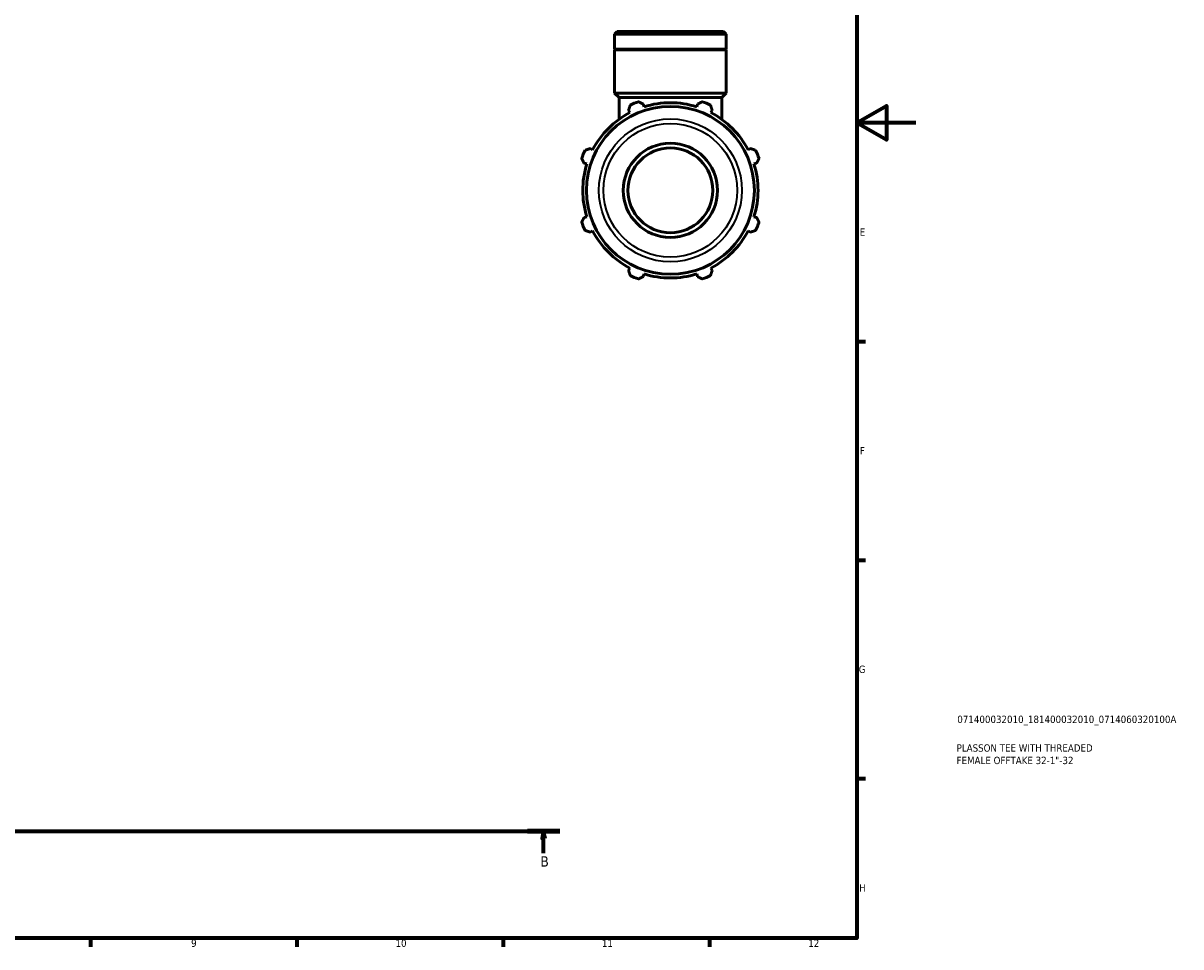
# Model space of a CAD drawing. Header units: millimetres. Extents: x 0 to 931, y 0 to 945.
# Tile 3 of 5: x 538 to 931, y 17 to 331. Entities that reach past the tile are written whole.
import ezdxf

# ---------------------------------------------------------------- set-up
doc = ezdxf.new("R2010")
doc.units = ezdxf.units.MM
doc.linetypes.add('CHAIN', pattern=[0.7087, 0.4724, -0.0591, 0.1181, -0.0591])
for name, color, linetype, lineweight in [('Border (ISO)', 7, 'Continuous', 70), ('Section Line (ISO)', 7, 'CHAIN', 70), ('Title (ISO)', 7, 'Continuous', 50), ('Visible (ISO)', 7, 'Continuous', 50), ('Visible Narrow (ISO)', 7, 'Continuous', 35)]:
    doc.layers.add(name, color=color, linetype=linetype, lineweight=lineweight)
doc.styles.add('Label Text (ISO)', font='tahoma.ttf')
doc.styles.add('Note Text (ISO)', font='tahoma.ttf')

# ---------------------------------------------------------------- blocks, each defined once
blk = doc.blocks.new('Borders Default Border')
at = {"layer": 'Border (ISO)'}
for p, q in [((821, 222.75), (823.9, 222.75)), ((821, 148.5), (823.9, 148.5)), ((821, 74.25), (823.9, 74.25)), ((560.67, 20), (560.67, 17.1)), ((630.75, 20), (630.75, 17.1)), ((700.83, 20), (700.83, 17.1)), ((770.92, 20), (770.92, 17.1))]:
    blk.add_line(p, q, dxfattribs=at)
at = {"layer": 'Border (ISO)', "flags": 128}
for points in [[(20, 20), (20, 574), (821, 574), (821, 20), (20, 20)], [(841, 297), (821, 297), (831, 302.77), (831, 291.23), (821, 297)]]:
    blk.add_lwpolyline(points, dxfattribs=at)
at = {"layer": 'Border (ISO)', "color": 232, "true_color": 0xca0064, "char_height": 2.5, "attachment_point": 7, "style": 'Note Text (ISO)'}
for s, insert in [('E', (821.94, 258.63)), ('F', (822, 184.38)), ('G', (821.61, 110.08)), ('H', (821.74, 35.88)), ('9', (594.88, 17.05)), ('10', (664.29, 17.05)), ('11', (734.37, 17.1)), ('12', (804.46, 17.1))]:
    blk.add_mtext(s, dxfattribs=dict(at, insert=insert))
blk = doc.blocks.new('Title Blocks ISO')
at = {"layer": 'Title (ISO)', "color": 232, "true_color": 0xca0064, "style": 'Note Text (ISO)'}
for tag, p in [('PART_NUMBER_001', (34.08, 73.13)), ('DESCRIPTION_001', (33.84, 63.4)), ('DESCRIPTION_002', (33.84, 59.18))]:
    blk.add_attdef(tag, p, '', height=2.5, dxfattribs=at)
blk = doc.blocks.new('2dTransSection0')
at = {"layer": 'Section Line (ISO)', "linetype": 'CHAIN'}
blk.add_line((262.02, 56.35), (720.06, 56.35), dxfattribs=at)
at = {"layer": 'Section Line (ISO)', "linetype": 'Continuous', "lineweight": 140}
blk.add_line((709.1, 56.35), (720.06, 56.35), dxfattribs=at)
at = {"layer": 'Section Line (ISO)', "linetype": 'Continuous'}
for p, q in [((714.58, 56.35), (714.08, 53.85)), ((714.58, 53.85), (714.58, 56.35)), ((715.08, 53.85), (714.58, 56.35)), ((714.08, 53.85), (715.08, 53.85)), ((714.58, 48.93), (714.58, 53.85))]:
    blk.add_line(p, q, dxfattribs=at)
at = {"layer": 'Section Line (ISO)', "linetype": 'Continuous', "flags": 128}
blk.add_lwpolyline([(715.08, 53.85), (714.58, 56.35), (714.08, 53.85), (715.08, 53.85)], dxfattribs=at)
at = {"layer": 'Section Line (ISO)'}
blk.add_solid([(715.08, 53.85), (714.58, 56.35), (714.08, 53.85), (715.08, 53.85)], dxfattribs=at)
at = {"layer": 'Section Line (ISO)', "insert": (713.51, 44.35), "char_height": 3.5, "attachment_point": 7, "style": 'Label Text (ISO)'}
blk.add_mtext('B', dxfattribs=at)

msp = doc.modelspace()

# ---------------------------------------------------------------- linework, layer by layer
at = {"layer": 'Visible (ISO)'}
for p, q in [((739.618, 328.072), (738.709, 327.163)), ((776.573, 327.163), (738.709, 327.163)), ((738.709, 322.072), (738.709, 327.163)), ((739.618, 328.072), (775.664, 328.072)), ((775.664, 328.072), (776.573, 327.163)), ((776.573, 322.072), (776.573, 327.163)), ((776.573, 322.072), (738.709, 322.072)), ((739.009, 321.772), (738.709, 322.072)), ((776.573, 321.772), (738.709, 321.772)), ((738.709, 307.072), (738.709, 321.772)), ((776.273, 321.772), (776.573, 322.072)), ((776.573, 307.072), (776.573, 321.772)), ((776.573, 307.072), (738.709, 307.072)), ((740.224, 305.557), (738.709, 307.072)), ((775.058, 305.557), (776.573, 307.072)), ((775.058, 305.557), (740.224, 305.557)), ((740.224, 298.203), (740.224, 305.557)), ((748.692, 302.454), (748.403, 303.37)), ((766.879, 303.37), (766.59, 302.454)), ((775.058, 298.203), (775.058, 305.557)), ((743.456, 301.321), (743.899, 300.469)), ((771.383, 300.469), (771.826, 301.321)), ((731.243, 287.813), (730.392, 288.257)), ((784.89, 288.257), (784.038, 287.813)), ((728.343, 283.309), (729.258, 283.021)), ((786.023, 283.021), (786.939, 283.309)), ((729.258, 265.123), (728.343, 264.834)), ((786.939, 264.834), (786.023, 265.123)), ((730.392, 259.887), (731.243, 260.33)), ((784.038, 260.33), (784.89, 259.887)), ((743.899, 247.674), (743.456, 246.823)), ((748.403, 244.774), (748.692, 245.689)), ((766.59, 245.689), (766.879, 244.774)), ((771.826, 246.823), (771.383, 247.674))]:
    msp.add_line(p, q, dxfattribs=at)
for radius in [28.515, 16, 14.4]:
    msp.add_circle((757.641, 274.072), radius, dxfattribs=at)
for radius, start, end in [(32, 109.79198, 115.20802), (29.76, 72.5, 107.5), (32, 64.79198, 70.20802), (29.76, 117.5, 152.5), (29.76, 27.5, 62.5), (32, 154.79198, 160.20802), (32, 19.79198, 25.20802), (29.76, 162.5, 197.5), (29.76, 342.5, 17.5), (32, 199.79198, 205.20802), (29.76, 207.5, 242.5), (29.76, 297.5, 332.5), (32, 334.79198, 340.20802), (32, 244.79198, 250.20802), (29.76, 252.5, 287.5), (32, 289.79198, 295.20802)]:
    msp.add_arc((757.641, 274.072), radius, start, end, dxfattribs=at)
for points, weights in [([(743.456, 301.321), (743.728, 302.155), (744.012, 303.024)], [1.0015891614, 1.00120300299, 1]), ([(746.805, 304.181), (747.621, 303.767), (748.403, 303.37)], [1, 1.00120300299, 1.0015891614]), ([(766.879, 303.37), (767.661, 303.767), (768.476, 304.181)], [1.0015891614, 1.00120300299, 1]), ([(771.27, 303.024), (771.554, 302.155), (771.826, 301.321)], [1, 1.00120300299, 1.0015891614]), ([(728.688, 287.701), (729.557, 287.984), (730.392, 288.257)], [1, 1.00120300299, 1.0015891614]), ([(784.89, 288.257), (785.724, 287.984), (786.593, 287.701)], [1.0015891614, 1.00120300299, 1]), ([(728.343, 283.309), (727.945, 284.092), (727.531, 284.907)], [1.0015891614, 1.00120300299, 1]), ([(787.751, 284.907), (787.337, 284.092), (786.939, 283.309)], [1, 1.00120300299, 1.0015891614]), ([(727.531, 263.236), (727.945, 264.052), (728.343, 264.834)], [1, 1.00120300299, 1.0015891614]), ([(786.939, 264.834), (787.337, 264.052), (787.751, 263.236)], [1.0015891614, 1.00120300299, 1]), ([(730.392, 259.887), (729.557, 260.159), (728.688, 260.443)], [1.0015891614, 1.00120300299, 1]), ([(786.593, 260.443), (785.724, 260.159), (784.89, 259.887)], [1, 1.00120300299, 1.0015891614]), ([(744.012, 245.119), (743.728, 245.988), (743.456, 246.823)], [1, 1.00120300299, 1.0015891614]), ([(748.403, 244.774), (747.621, 244.376), (746.805, 243.962)], [1.0015891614, 1.00120300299, 1]), ([(768.476, 243.962), (767.661, 244.376), (766.879, 244.774)], [1, 1.00120300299, 1.0015891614]), ([(771.826, 246.823), (771.554, 245.988), (771.27, 245.119)], [1.0015891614, 1.00120300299, 1])]:
    msp.add_rational_spline(points, weights, degree=2, dxfattribs=at)
at = {"layer": 'Visible Narrow (ISO)'}
for radius in [24.269, 22.704]:
    msp.add_circle((757.641, 274.072), radius, dxfattribs=at)

# ---------------------------------------------------------------- block references
msp.add_blockref('Borders Default Border', (0, 0))
msp.add_blockref('Title Blocks ISO', (821, 20)).add_auto_attribs({'PART_NUMBER_001': '071400032010_181400032010_0714060320100A', 'DESCRIPTION_001': 'PLASSON TEE WITH THREADED', 'DESCRIPTION_002': 'FEMALE OFFTAKE 32-1"-32'})
at = {"layer": 'Section Line (ISO)'}
msp.add_blockref('2dTransSection0', (0, 0), dxfattribs=at)

doc.saveas('drawing.dxf')
